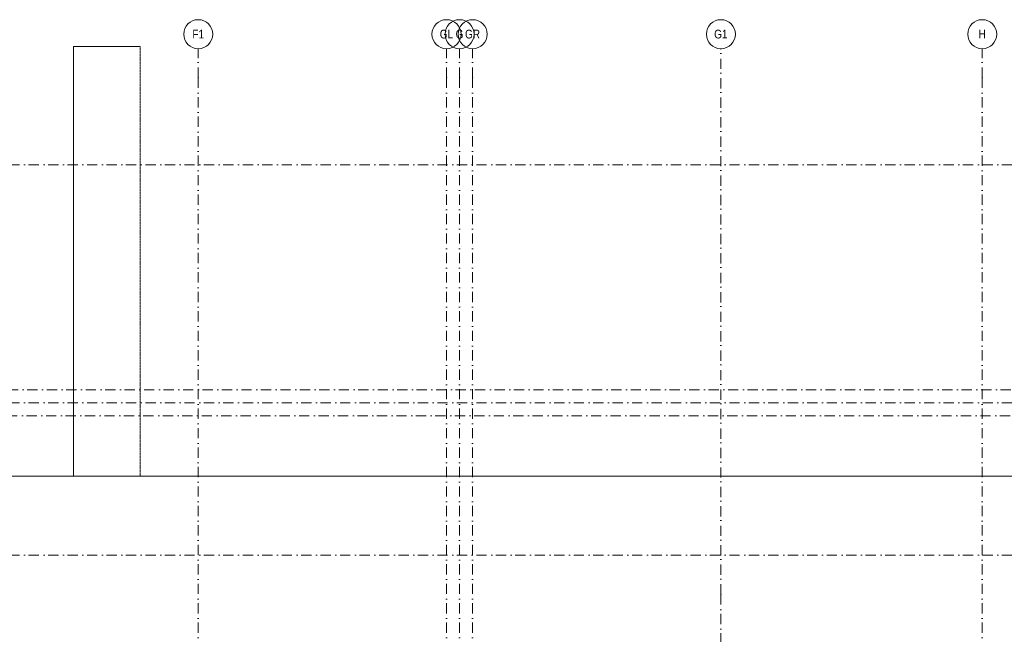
# Model space of a CAD drawing. Header units: millimetres. Extents: x -14761 to 157739, y -22400 to 107990.
# Tile 75 of 81: x 92851 to 126760, y 73026 to 94200. Entities that reach past the tile are written whole.
import ezdxf

# ---------------------------------------------------------------- set-up
doc = ezdxf.new("R2010")
doc.units = ezdxf.units.MM
doc.header["$MEASUREMENT"] = 0
doc.linetypes.add('A_aks cizgisi', pattern=[1, 0.5, -0.25, 0, -0.25])
doc.linetypes.add('Штрихпунктирная', pattern=[670.277762, 352.777767, -176.388884, 0, -141.111112])
doc.layers.add('Конструктив - Фасадные стены сущ', color=7, linetype='Continuous')
doc.layers.add('Элемент Модели - Оси', color=7, linetype='Continuous')
doc.styles.add('СГЕНЕРИР_СТИЛЬ_3', font='txt')

msp = doc.modelspace()

# ---------------------------------------------------------------- linework, layer by layer
at = {"layer": 'Конструктив - Фасадные стены сущ', "color": 7, "linetype": 'Continuous', "lineweight": 15}
for p, q in [((97005, 93281), (94705, 93281)), ((94705, 93281), (94705, 78470)), ((132620, 78470), (52905, 78470))]:
    msp.add_line(p, q, dxfattribs=at)
at = {"layer": 'Конструктив - Фасадные стены сущ', "color": 7, "linetype": 'A_aks cizgisi', "lineweight": 15}
msp.add_line((97005, 78473), (97005, 93281), dxfattribs=at)
at = {"layer": 'Элемент Модели - Оси', "color": 7, "linetype": 'Штрихпунктирная', "lineweight": 15}
for p, q in [((99000, 92200), (99000, 93200)), ((107550, 92200), (107550, 93200)), ((108000, 92200), (108000, 93200)), ((108450, 92200), (108450, 93200)), ((117000, 74402), (117000, 93200)), ((126000, 92200), (126000, 93200)), ((99000, 92200), (99000, -1975)), ((107550, 92200), (107550, -1975)), ((108000, 92200), (108000, -1975)), ((108450, 92200), (108450, -1975)), ((126000, 92200), (126000, -1975)), ((-12761, 89200), (155650, 89200)), ((-12137, 81450), (155027, 81450)), ((-12761, 81000), (155650, 81000)), ((-12163, 80550), (155052, 80550)), ((-12761, 75750), (155650, 75750)), ((117000, 74402), (117000, 15823))]:
    msp.add_line(p, q, dxfattribs=at)
at = {"layer": 'Элемент Модели - Оси', "color": 7, "linetype": 'Continuous', "lineweight": 15}
for centre in [(99000, 93700), (107550, 93700), (108000, 93700), (108450, 93700), (117000, 93700), (126000, 93700)]:
    msp.add_circle(centre, 500, dxfattribs=at)
at = {"layer": 'Элемент Модели - Оси', "color": 7, "linetype": 'Штрихпунктирная', "lineweight": 15}
for p in [(99000, 92200), (99000, 92200), (107550, 92200), (107550, 92200), (108000, 92200), (108000, 92200), (108450, 92200), (108450, 92200), (126000, 92200), (126000, 92200), (117000, 74402), (117000, 74402)]:
    msp.add_point(p, dxfattribs=at)

# ---------------------------------------------------------------- texts
at = {"layer": 'Элемент Модели - Оси', "color": 30, "lineweight": 5, "true_color": 0xff823e, "char_height": 300, "attachment_point": 4, "style": 'СГЕНЕРИР_СТИЛЬ_3'}
for s, insert in [('\\A1;{\\pql;\\pt0;\\fArial Narrow|b0|i0|c204|p34;F1}', (98798, 93702)), ('\\A1;{\\pql;\\pt0;\\fArial Narrow|b0|i0|c204|p34;GL}', (107318, 93702)), ('\\A1;{\\pql;\\pt0;\\fArial Narrow|b0|i0|c204|p34;G}', (107864, 93702)), ('\\A1;{\\pql;\\pt0;\\fArial Narrow|b0|i0|c204|p34;GR}', (108189, 93702)), ('\\A1;{\\pql;\\pt0;\\fArial Narrow|b0|i0|c204|p34;G1}', (116768, 93702)), ('\\A1;{\\pql;\\pt0;\\fArial Narrow|b0|i0|c204|p34;H}', (125874, 93702))]:
    msp.add_mtext(s, dxfattribs=dict(at, insert=insert))

doc.saveas('drawing.dxf')
